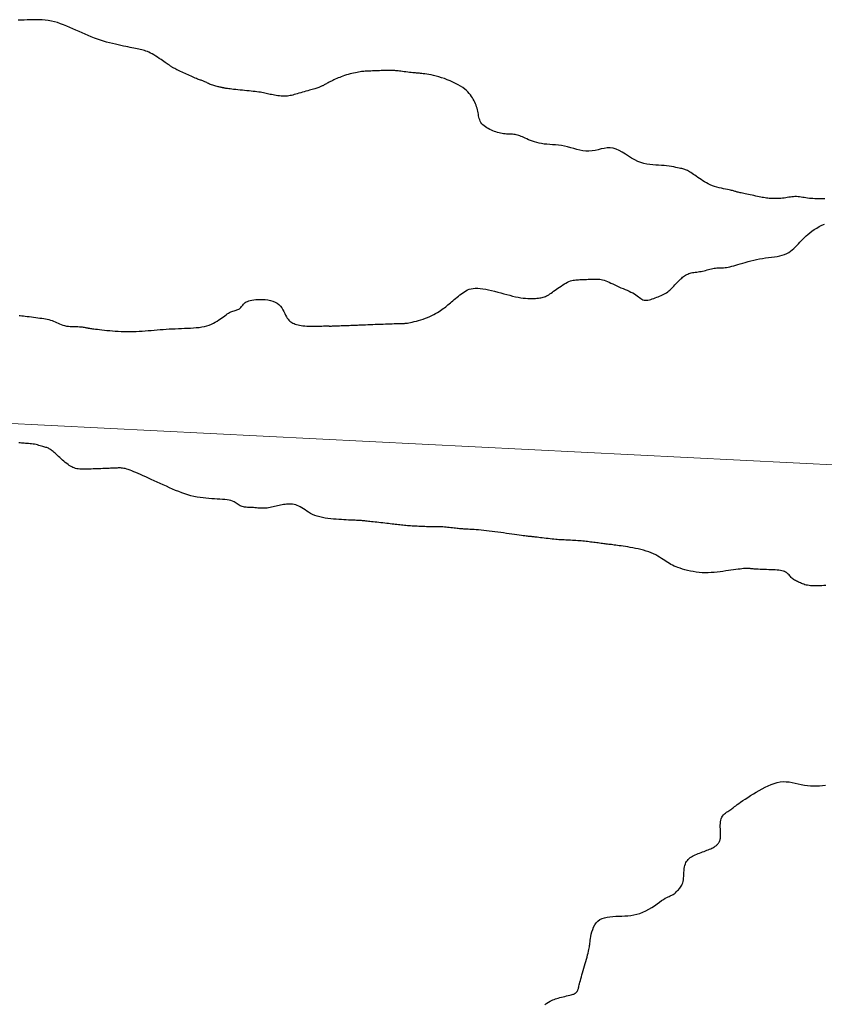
# Model space of a CAD drawing. Header units: millimetres. Extents: x 32690613 to 32693367, y 5343692 to 5344708.
# Tile 184 of 256: x 32692520 to 32692553, y 5344052 to 5344093. Entities that reach past the tile are written whole.
import ezdxf

# ---------------------------------------------------------------- set-up
doc = ezdxf.new("R2010")
doc.units = ezdxf.units.MM
doc.header["$LTSCALE"] = 20
doc.layers.get('0').update_dxf_attribs({"lineweight": 18})
doc.layers.get('Defpoints').update_dxf_attribs({"color": 11, "lineweight": 18})
doc.layers.add('02-DGM_HL_493.00', color=102, linetype='Continuous')

# ---------------------------------------------------------------- blocks, each defined once
blk = doc.blocks.new('A$C78070446')
blk.add_line((4469470.041, 5342631.206), (4470219.624, 5342563.955))

msp = doc.modelspace()

# ---------------------------------------------------------------- linework, layer by layer
at = {"layer": '02-DGM_HL_493.00', "elevation": 493, "flags": 128}
for points in [[(32692553.514, 5344085.337), (32692553.453, 5344085.341), (32692553.388, 5344085.343), (32692553.319, 5344085.344), (32692553.247, 5344085.345), (32692553.172, 5344085.345), (32692553.096, 5344085.347), (32692553.019, 5344085.349), (32692552.943, 5344085.353), (32692552.869, 5344085.36), (32692552.797, 5344085.368), (32692552.727, 5344085.379), (32692552.659, 5344085.391), (32692552.593, 5344085.402), (32692552.528, 5344085.413), (32692552.464, 5344085.423), (32692552.401, 5344085.43), (32692552.338, 5344085.433), (32692552.275, 5344085.433), (32692552.213, 5344085.429), (32692552.15, 5344085.423), (32692552.086, 5344085.414), (32692552.022, 5344085.405), (32692551.957, 5344085.394), (32692551.891, 5344085.384), (32692551.823, 5344085.374), (32692551.754, 5344085.366), (32692551.684, 5344085.359), (32692551.613, 5344085.354), (32692551.542, 5344085.351), (32692551.473, 5344085.349), (32692551.404, 5344085.349), (32692551.338, 5344085.35), (32692551.273, 5344085.353), (32692551.212, 5344085.357), (32692551.153, 5344085.364), (32692551.095, 5344085.371), (32692551.037, 5344085.38), (32692550.979, 5344085.391), (32692550.92, 5344085.402), (32692550.858, 5344085.415), (32692550.792, 5344085.429), (32692550.723, 5344085.443), (32692550.651, 5344085.458), (32692550.577, 5344085.474), (32692550.502, 5344085.489), (32692550.428, 5344085.505), (32692550.356, 5344085.52), (32692550.286, 5344085.534), (32692550.221, 5344085.548), (32692550.16, 5344085.561), (32692550.105, 5344085.572), (32692550.054, 5344085.583), (32692550.007, 5344085.593), (32692549.964, 5344085.603), (32692549.925, 5344085.613), (32692549.889, 5344085.622), (32692549.856, 5344085.631), (32692549.825, 5344085.64), (32692549.796, 5344085.65), (32692549.765, 5344085.659), (32692549.733, 5344085.67), (32692549.696, 5344085.68), (32692549.654, 5344085.692), (32692549.605, 5344085.703), (32692549.547, 5344085.716), (32692549.479, 5344085.73), (32692549.402, 5344085.745), (32692549.319, 5344085.762), (32692549.23, 5344085.781), (32692549.138, 5344085.802), (32692549.045, 5344085.826), (32692548.952, 5344085.854), (32692548.861, 5344085.886), (32692548.774, 5344085.922), (32692548.69, 5344085.961), (32692548.61, 5344086.003), (32692548.534, 5344086.047), (32692548.46, 5344086.093), (32692548.389, 5344086.139), (32692548.321, 5344086.185), (32692548.256, 5344086.23), (32692548.193, 5344086.273), (32692548.132, 5344086.315), (32692548.074, 5344086.354), (32692548.019, 5344086.391), (32692547.967, 5344086.425), (32692547.918, 5344086.456), (32692547.873, 5344086.484), (32692547.831, 5344086.507), (32692547.792, 5344086.527), (32692547.755, 5344086.544), (32692547.719, 5344086.557), (32692547.682, 5344086.569), (32692547.642, 5344086.58), (32692547.597, 5344086.591), (32692547.547, 5344086.602), (32692547.488, 5344086.614), (32692547.42, 5344086.628), (32692547.344, 5344086.644), (32692547.26, 5344086.66), (32692547.169, 5344086.676), (32692547.071, 5344086.691), (32692546.968, 5344086.705), (32692546.861, 5344086.718), (32692546.75, 5344086.727), (32692546.635, 5344086.734), (32692546.518, 5344086.74), (32692546.399, 5344086.748), (32692546.277, 5344086.759), (32692546.154, 5344086.776), (32692546.029, 5344086.802), (32692545.903, 5344086.839), (32692545.776, 5344086.889), (32692545.648, 5344086.954), (32692545.52, 5344087.029), (32692545.392, 5344087.11), (32692545.264, 5344087.193), (32692545.136, 5344087.271), (32692545.008, 5344087.34), (32692544.88, 5344087.396), (32692544.754, 5344087.433), (32692544.628, 5344087.449), (32692544.503, 5344087.446), (32692544.379, 5344087.429), (32692544.255, 5344087.403), (32692544.131, 5344087.374), (32692544.007, 5344087.345), (32692543.883, 5344087.323), (32692543.758, 5344087.311), (32692543.633, 5344087.313), (32692543.507, 5344087.328), (32692543.381, 5344087.353), (32692543.255, 5344087.385), (32692543.128, 5344087.421), (32692543.002, 5344087.457), (32692542.875, 5344087.492), (32692542.749, 5344087.522), (32692542.623, 5344087.544), (32692542.498, 5344087.561), (32692542.375, 5344087.573), (32692542.253, 5344087.582), (32692542.134, 5344087.59), (32692542.019, 5344087.599), (32692541.907, 5344087.609), (32692541.8, 5344087.624), (32692541.697, 5344087.643), (32692541.6, 5344087.667), (32692541.508, 5344087.694), (32692541.421, 5344087.723), (32692541.339, 5344087.755), (32692541.262, 5344087.786), (32692541.19, 5344087.818), (32692541.124, 5344087.847), (32692541.063, 5344087.875), (32692541.006, 5344087.9), (32692540.952, 5344087.923), (32692540.901, 5344087.943), (32692540.852, 5344087.96), (32692540.802, 5344087.976), (32692540.752, 5344087.988), (32692540.701, 5344087.998), (32692540.647, 5344088.005), (32692540.592, 5344088.01), (32692540.534, 5344088.014), (32692540.474, 5344088.017), (32692540.414, 5344088.02), (32692540.352, 5344088.023), (32692540.29, 5344088.028), (32692540.227, 5344088.035), (32692540.164, 5344088.044), (32692540.101, 5344088.056), (32692540.038, 5344088.07), (32692539.975, 5344088.087), (32692539.911, 5344088.107), (32692539.848, 5344088.129), (32692539.784, 5344088.154), (32692539.721, 5344088.182), (32692539.657, 5344088.212), (32692539.595, 5344088.245), (32692539.534, 5344088.28), (32692539.476, 5344088.318), (32692539.422, 5344088.359), (32692539.372, 5344088.403), (32692539.328, 5344088.449), (32692539.292, 5344088.499), (32692539.262, 5344088.551), (32692539.239, 5344088.605), (32692539.221, 5344088.662), (32692539.206, 5344088.721), (32692539.195, 5344088.781), (32692539.184, 5344088.842), (32692539.174, 5344088.904), (32692539.162, 5344088.966), (32692539.148, 5344089.028), (32692539.131, 5344089.09), (32692539.112, 5344089.152), (32692539.09, 5344089.213), (32692539.065, 5344089.275), (32692539.038, 5344089.336), (32692539.008, 5344089.398), (32692538.976, 5344089.459), (32692538.941, 5344089.52), (32692538.902, 5344089.581), (32692538.859, 5344089.642), (32692538.81, 5344089.703), (32692538.755, 5344089.763), (32692538.692, 5344089.823), (32692538.621, 5344089.883), (32692538.54, 5344089.943), (32692538.449, 5344090.001), (32692538.35, 5344090.059), (32692538.244, 5344090.116), (32692538.132, 5344090.17), (32692538.016, 5344090.221), (32692537.898, 5344090.269), (32692537.78, 5344090.313), (32692537.662, 5344090.353), (32692537.548, 5344090.388), (32692537.437, 5344090.418), (32692537.331, 5344090.443), (32692537.231, 5344090.465), (32692537.137, 5344090.483), (32692537.051, 5344090.497), (32692536.973, 5344090.509), (32692536.905, 5344090.518), (32692536.847, 5344090.525), (32692536.797, 5344090.53), (32692536.753, 5344090.534), (32692536.712, 5344090.537), (32692536.673, 5344090.54), (32692536.631, 5344090.543), (32692536.586, 5344090.547), (32692536.535, 5344090.551), (32692536.475, 5344090.557), (32692536.409, 5344090.564), (32692536.339, 5344090.573), (32692536.265, 5344090.581), (32692536.19, 5344090.59), (32692536.117, 5344090.6), (32692536.046, 5344090.609), (32692535.98, 5344090.617), (32692535.92, 5344090.624), (32692535.867, 5344090.631), (32692535.818, 5344090.637), (32692535.773, 5344090.642), (32692535.731, 5344090.646), (32692535.691, 5344090.65), (32692535.652, 5344090.652), (32692535.613, 5344090.654), (32692535.574, 5344090.655), (32692535.534, 5344090.656), (32692535.491, 5344090.655), (32692535.446, 5344090.655), (32692535.399, 5344090.653), (32692535.348, 5344090.652), (32692535.292, 5344090.65), (32692535.232, 5344090.647), (32692535.167, 5344090.645), (32692535.099, 5344090.642), (32692535.027, 5344090.639), (32692534.955, 5344090.636), (32692534.882, 5344090.634), (32692534.811, 5344090.631), (32692534.742, 5344090.628), (32692534.677, 5344090.626), (32692534.617, 5344090.623), (32692534.561, 5344090.621), (32692534.507, 5344090.618), (32692534.455, 5344090.614), (32692534.403, 5344090.609), (32692534.35, 5344090.603), (32692534.294, 5344090.596), (32692534.234, 5344090.586), (32692534.169, 5344090.574), (32692534.101, 5344090.56), (32692534.029, 5344090.544), (32692533.955, 5344090.526), (32692533.879, 5344090.507), (32692533.804, 5344090.486), (32692533.729, 5344090.464), (32692533.656, 5344090.441), (32692533.585, 5344090.417), (32692533.517, 5344090.392), (32692533.452, 5344090.367), (32692533.389, 5344090.341), (32692533.328, 5344090.315), (32692533.271, 5344090.289), (32692533.216, 5344090.264), (32692533.163, 5344090.238), (32692533.113, 5344090.214), (32692533.066, 5344090.19), (32692533.022, 5344090.167), (32692532.979, 5344090.145), (32692532.94, 5344090.124), (32692532.903, 5344090.103), (32692532.868, 5344090.085), (32692532.836, 5344090.067), (32692532.807, 5344090.051), (32692532.779, 5344090.036), (32692532.753, 5344090.022), (32692532.728, 5344090.009), (32692532.702, 5344089.997), (32692532.675, 5344089.985), (32692532.648, 5344089.973), (32692532.618, 5344089.961), (32692532.586, 5344089.95), (32692532.551, 5344089.938), (32692532.513, 5344089.925), (32692532.471, 5344089.912), (32692532.425, 5344089.898), (32692532.375, 5344089.883), (32692532.32, 5344089.867), (32692532.261, 5344089.85), (32692532.197, 5344089.831), (32692532.129, 5344089.811), (32692532.058, 5344089.791), (32692531.985, 5344089.769), (32692531.912, 5344089.748), (32692531.839, 5344089.727), (32692531.768, 5344089.706), (32692531.7, 5344089.686), (32692531.636, 5344089.668), (32692531.576, 5344089.651), (32692531.517, 5344089.635), (32692531.46, 5344089.621), (32692531.403, 5344089.61), (32692531.346, 5344089.601), (32692531.287, 5344089.594), (32692531.226, 5344089.59), (32692531.162, 5344089.589), (32692531.096, 5344089.591), (32692531.028, 5344089.595), (32692530.959, 5344089.601), (32692530.891, 5344089.609), (32692530.823, 5344089.618), (32692530.758, 5344089.629), (32692530.695, 5344089.64), (32692530.635, 5344089.652), (32692530.577, 5344089.664), (32692530.522, 5344089.677), (32692530.467, 5344089.689), (32692530.412, 5344089.702), (32692530.356, 5344089.714), (32692530.297, 5344089.726), (32692530.236, 5344089.737), (32692530.171, 5344089.748), (32692530.103, 5344089.758), (32692530.03, 5344089.767), (32692529.954, 5344089.777), (32692529.874, 5344089.786), (32692529.791, 5344089.795), (32692529.705, 5344089.804), (32692529.615, 5344089.813), (32692529.522, 5344089.823), (32692529.427, 5344089.833), (32692529.333, 5344089.842), (32692529.241, 5344089.852), (32692529.152, 5344089.862), (32692529.068, 5344089.871), (32692528.992, 5344089.879), (32692528.924, 5344089.887), (32692528.866, 5344089.895), (32692528.817, 5344089.901), (32692528.777, 5344089.907), (32692528.744, 5344089.912), (32692528.716, 5344089.917), (32692528.693, 5344089.921), (32692528.673, 5344089.925), (32692528.655, 5344089.929), (32692528.639, 5344089.932), (32692528.623, 5344089.936), (32692528.606, 5344089.939), (32692528.589, 5344089.943), (32692528.569, 5344089.947), (32692528.547, 5344089.951), (32692528.522, 5344089.957), (32692528.493, 5344089.963), (32692528.459, 5344089.97), (32692528.421, 5344089.978), (32692528.38, 5344089.987), (32692528.337, 5344089.998), (32692528.292, 5344090.01), (32692528.246, 5344090.023), (32692528.201, 5344090.038), (32692528.156, 5344090.054), (32692528.112, 5344090.072), (32692528.07, 5344090.09), (32692528.029, 5344090.11), (32692527.99, 5344090.13), (32692527.953, 5344090.149), (32692527.917, 5344090.168), (32692527.882, 5344090.185), (32692527.85, 5344090.2), (32692527.819, 5344090.214), (32692527.788, 5344090.225), (32692527.758, 5344090.236), (32692527.727, 5344090.247), (32692527.694, 5344090.257), (32692527.659, 5344090.269), (32692527.621, 5344090.283), (32692527.579, 5344090.298), (32692527.532, 5344090.317), (32692527.481, 5344090.338), (32692527.427, 5344090.361), (32692527.369, 5344090.386), (32692527.309, 5344090.412), (32692527.247, 5344090.44), (32692527.184, 5344090.468), (32692527.121, 5344090.497), (32692527.057, 5344090.526), (32692526.994, 5344090.554), (32692526.933, 5344090.582), (32692526.874, 5344090.61), (32692526.817, 5344090.636), (32692526.764, 5344090.661), (32692526.716, 5344090.684), (32692526.672, 5344090.706), (32692526.634, 5344090.726), (32692526.6, 5344090.744), (32692526.571, 5344090.761), (32692526.545, 5344090.776), (32692526.521, 5344090.791), (32692526.499, 5344090.806), (32692526.478, 5344090.82), (32692526.456, 5344090.835), (32692526.434, 5344090.85), (32692526.411, 5344090.866), (32692526.385, 5344090.884), (32692526.355, 5344090.904), (32692526.322, 5344090.928), (32692526.283, 5344090.954), (32692526.238, 5344090.985), (32692526.187, 5344091.021), (32692526.128, 5344091.061), (32692526.064, 5344091.105), (32692525.994, 5344091.152), (32692525.921, 5344091.2), (32692525.847, 5344091.247), (32692525.773, 5344091.293), (32692525.7, 5344091.335), (32692525.63, 5344091.373), (32692525.564, 5344091.405), (32692525.501, 5344091.432), (32692525.441, 5344091.454), (32692525.383, 5344091.473), (32692525.325, 5344091.489), (32692525.267, 5344091.503), (32692525.207, 5344091.516), (32692525.146, 5344091.529), (32692525.081, 5344091.543), (32692525.013, 5344091.557), (32692524.941, 5344091.572), (32692524.864, 5344091.588), (32692524.783, 5344091.605), (32692524.696, 5344091.623), (32692524.605, 5344091.642), (32692524.507, 5344091.663), (32692524.403, 5344091.684), (32692524.293, 5344091.708), (32692524.179, 5344091.733), (32692524.061, 5344091.761), (32692523.939, 5344091.791), (32692523.815, 5344091.824), (32692523.69, 5344091.861), (32692523.563, 5344091.901), (32692523.437, 5344091.945), (32692523.31, 5344091.992), (32692523.183, 5344092.042), (32692523.055, 5344092.095), (32692522.928, 5344092.149), (32692522.801, 5344092.205), (32692522.674, 5344092.262), (32692522.546, 5344092.32), (32692522.419, 5344092.377), (32692522.292, 5344092.434), (32692522.164, 5344092.488), (32692522.037, 5344092.54), (32692521.91, 5344092.587), (32692521.784, 5344092.63), (32692521.657, 5344092.667), (32692521.531, 5344092.697), (32692521.405, 5344092.72), (32692521.279, 5344092.736), (32692521.154, 5344092.746), (32692521.028, 5344092.751), (32692520.903, 5344092.752), (32692520.778, 5344092.75), (32692520.653, 5344092.746), (32692520.528, 5344092.741), (32692520.403, 5344092.737), (32692520.278, 5344092.732), (32692520.153, 5344092.727)], [(32692520.197, 5344080.52), (32692520.247, 5344080.514), (32692520.306, 5344080.507), (32692520.373, 5344080.498), (32692520.448, 5344080.489), (32692520.529, 5344080.478), (32692520.615, 5344080.468), (32692520.704, 5344080.456), (32692520.794, 5344080.445), (32692520.884, 5344080.433), (32692520.971, 5344080.422), (32692521.056, 5344080.412), (32692521.137, 5344080.401), (32692521.215, 5344080.389), (32692521.29, 5344080.377), (32692521.361, 5344080.363), (32692521.431, 5344080.347), (32692521.498, 5344080.328), (32692521.562, 5344080.306), (32692521.625, 5344080.281), (32692521.686, 5344080.253), (32692521.747, 5344080.224), (32692521.808, 5344080.195), (32692521.871, 5344080.166), (32692521.936, 5344080.139), (32692522.005, 5344080.115), (32692522.077, 5344080.096), (32692522.153, 5344080.081), (32692522.233, 5344080.071), (32692522.314, 5344080.064), (32692522.396, 5344080.06), (32692522.476, 5344080.057), (32692522.553, 5344080.056), (32692522.626, 5344080.054), (32692522.692, 5344080.052), (32692522.751, 5344080.049), (32692522.803, 5344080.044), (32692522.848, 5344080.038), (32692522.889, 5344080.032), (32692522.924, 5344080.025), (32692522.955, 5344080.018), (32692522.984, 5344080.011), (32692523.009, 5344080.005), (32692523.034, 5344080), (32692523.058, 5344079.995), (32692523.083, 5344079.991), (32692523.112, 5344079.986), (32692523.146, 5344079.981), (32692523.186, 5344079.976), (32692523.234, 5344079.97), (32692523.291, 5344079.963), (32692523.359, 5344079.954), (32692523.438, 5344079.944), (32692523.525, 5344079.934), (32692523.62, 5344079.923), (32692523.722, 5344079.912), (32692523.83, 5344079.901), (32692523.942, 5344079.89), (32692524.057, 5344079.88), (32692524.174, 5344079.872), (32692524.294, 5344079.864), (32692524.415, 5344079.859), (32692524.537, 5344079.854), (32692524.661, 5344079.852), (32692524.785, 5344079.851), (32692524.91, 5344079.853), (32692525.035, 5344079.856), (32692525.16, 5344079.862), (32692525.284, 5344079.87), (32692525.409, 5344079.88), (32692525.534, 5344079.89), (32692525.658, 5344079.901), (32692525.783, 5344079.913), (32692525.908, 5344079.924), (32692526.032, 5344079.934), (32692526.157, 5344079.943), (32692526.282, 5344079.951), (32692526.407, 5344079.958), (32692526.532, 5344079.964), (32692526.656, 5344079.97), (32692526.781, 5344079.976), (32692526.906, 5344079.981), (32692527.031, 5344079.986), (32692527.156, 5344079.991), (32692527.28, 5344079.996), (32692527.402, 5344080.004), (32692527.522, 5344080.013), (32692527.639, 5344080.026), (32692527.751, 5344080.042), (32692527.859, 5344080.063), (32692527.961, 5344080.089), (32692528.057, 5344080.12), (32692528.147, 5344080.157), (32692528.231, 5344080.198), (32692528.31, 5344080.241), (32692528.384, 5344080.287), (32692528.454, 5344080.333), (32692528.519, 5344080.379), (32692528.582, 5344080.424), (32692528.641, 5344080.467), (32692528.698, 5344080.508), (32692528.752, 5344080.545), (32692528.804, 5344080.58), (32692528.854, 5344080.612), (32692528.902, 5344080.64), (32692528.949, 5344080.664), (32692528.994, 5344080.685), (32692529.039, 5344080.702), (32692529.082, 5344080.715), (32692529.125, 5344080.727), (32692529.165, 5344080.738), (32692529.204, 5344080.749), (32692529.241, 5344080.762), (32692529.275, 5344080.778), (32692529.307, 5344080.797), (32692529.336, 5344080.822), (32692529.363, 5344080.85), (32692529.39, 5344080.882), (32692529.417, 5344080.915), (32692529.445, 5344080.949), (32692529.475, 5344080.984), (32692529.509, 5344081.017), (32692529.547, 5344081.048), (32692529.59, 5344081.075), (32692529.639, 5344081.1), (32692529.694, 5344081.121), (32692529.756, 5344081.139), (32692529.823, 5344081.154), (32692529.898, 5344081.166), (32692529.98, 5344081.174), (32692530.07, 5344081.179), (32692530.167, 5344081.181), (32692530.27, 5344081.179), (32692530.376, 5344081.172), (32692530.482, 5344081.158), (32692530.587, 5344081.138), (32692530.687, 5344081.109), (32692530.78, 5344081.072), (32692530.864, 5344081.025), (32692530.937, 5344080.967), (32692530.999, 5344080.901), (32692531.053, 5344080.829), (32692531.1, 5344080.754), (32692531.142, 5344080.677), (32692531.179, 5344080.602), (32692531.213, 5344080.531), (32692531.247, 5344080.465), (32692531.281, 5344080.408), (32692531.316, 5344080.359), (32692531.352, 5344080.317), (32692531.39, 5344080.281), (32692531.43, 5344080.25), (32692531.472, 5344080.223), (32692531.516, 5344080.2), (32692531.564, 5344080.179), (32692531.615, 5344080.16), (32692531.67, 5344080.143), (32692531.729, 5344080.127), (32692531.792, 5344080.114), (32692531.86, 5344080.102), (32692531.933, 5344080.092), (32692532.011, 5344080.085), (32692532.094, 5344080.079), (32692532.183, 5344080.076), (32692532.275, 5344080.074), (32692532.369, 5344080.074), (32692532.462, 5344080.075), (32692532.551, 5344080.077), (32692532.636, 5344080.079), (32692532.714, 5344080.081), (32692532.782, 5344080.082), (32692532.839, 5344080.083), (32692532.885, 5344080.084), (32692532.923, 5344080.083), (32692532.954, 5344080.083), (32692532.979, 5344080.082), (32692533, 5344080.082), (32692533.018, 5344080.081), (32692533.035, 5344080.08), (32692533.052, 5344080.08), (32692533.071, 5344080.08), (32692533.093, 5344080.08), (32692533.119, 5344080.081), (32692533.151, 5344080.082), (32692533.189, 5344080.083), (32692533.237, 5344080.085), (32692533.294, 5344080.087), (32692533.361, 5344080.09), (32692533.437, 5344080.093), (32692533.519, 5344080.096), (32692533.603, 5344080.099), (32692533.687, 5344080.103), (32692533.769, 5344080.106), (32692533.845, 5344080.109), (32692533.912, 5344080.111), (32692533.97, 5344080.114), (32692534.019, 5344080.116), (32692534.062, 5344080.117), (32692534.103, 5344080.119), (32692534.143, 5344080.121), (32692534.187, 5344080.122), (32692534.236, 5344080.124), (32692534.293, 5344080.126), (32692534.361, 5344080.129), (32692534.438, 5344080.132), (32692534.524, 5344080.135), (32692534.617, 5344080.139), (32692534.716, 5344080.143), (32692534.818, 5344080.147), (32692534.924, 5344080.151), (32692535.031, 5344080.155), (32692535.137, 5344080.159), (32692535.243, 5344080.163), (32692535.346, 5344080.167), (32692535.444, 5344080.171), (32692535.537, 5344080.175), (32692535.623, 5344080.178), (32692535.7, 5344080.181), (32692535.768, 5344080.184), (32692535.825, 5344080.186), (32692535.873, 5344080.188), (32692535.912, 5344080.189), (32692535.944, 5344080.19), (32692535.971, 5344080.191), (32692535.994, 5344080.191), (32692536.015, 5344080.191), (32692536.034, 5344080.19), (32692536.054, 5344080.19), (32692536.075, 5344080.189), (32692536.099, 5344080.189), (32692536.128, 5344080.19), (32692536.162, 5344080.192), (32692536.202, 5344080.196), (32692536.25, 5344080.203), (32692536.307, 5344080.213), (32692536.374, 5344080.226), (32692536.45, 5344080.242), (32692536.532, 5344080.262), (32692536.621, 5344080.284), (32692536.712, 5344080.31), (32692536.807, 5344080.338), (32692536.901, 5344080.369), (32692536.995, 5344080.403), (32692537.086, 5344080.439), (32692537.174, 5344080.477), (32692537.259, 5344080.516), (32692537.34, 5344080.557), (32692537.417, 5344080.599), (32692537.49, 5344080.64), (32692537.558, 5344080.681), (32692537.622, 5344080.722), (32692537.68, 5344080.761), (32692537.735, 5344080.8), (32692537.786, 5344080.838), (32692537.835, 5344080.876), (32692537.882, 5344080.915), (32692537.929, 5344080.954), (32692537.977, 5344080.995), (32692538.026, 5344081.038), (32692538.078, 5344081.083), (32692538.132, 5344081.129), (32692538.187, 5344081.176), (32692538.245, 5344081.225), (32692538.303, 5344081.273), (32692538.363, 5344081.321), (32692538.423, 5344081.369), (32692538.484, 5344081.415), (32692538.545, 5344081.459), (32692538.607, 5344081.501), (32692538.671, 5344081.539), (32692538.739, 5344081.572), (32692538.81, 5344081.601), (32692538.886, 5344081.624), (32692538.969, 5344081.639), (32692539.059, 5344081.647), (32692539.156, 5344081.646), (32692539.261, 5344081.638), (32692539.372, 5344081.624), (32692539.488, 5344081.603), (32692539.608, 5344081.578), (32692539.731, 5344081.549), (32692539.856, 5344081.518), (32692539.983, 5344081.484), (32692540.109, 5344081.45), (32692540.235, 5344081.416), (32692540.359, 5344081.383), (32692540.481, 5344081.351), (32692540.601, 5344081.321), (32692540.717, 5344081.294), (32692540.829, 5344081.271), (32692540.937, 5344081.252), (32692541.039, 5344081.237), (32692541.136, 5344081.227), (32692541.227, 5344081.221), (32692541.313, 5344081.219), (32692541.394, 5344081.219), (32692541.47, 5344081.221), (32692541.54, 5344081.225), (32692541.605, 5344081.23), (32692541.665, 5344081.236), (32692541.72, 5344081.243), (32692541.772, 5344081.251), (32692541.82, 5344081.26), (32692541.867, 5344081.272), (32692541.912, 5344081.287), (32692541.957, 5344081.304), (32692542.001, 5344081.325), (32692542.047, 5344081.349), (32692542.094, 5344081.377), (32692542.142, 5344081.409), (32692542.191, 5344081.443), (32692542.243, 5344081.479), (32692542.297, 5344081.518), (32692542.354, 5344081.559), (32692542.413, 5344081.602), (32692542.475, 5344081.647), (32692542.54, 5344081.691), (32692542.606, 5344081.736), (32692542.673, 5344081.779), (32692542.739, 5344081.82), (32692542.805, 5344081.858), (32692542.869, 5344081.892), (32692542.93, 5344081.92), (32692542.989, 5344081.943), (32692543.045, 5344081.961), (32692543.099, 5344081.974), (32692543.153, 5344081.984), (32692543.208, 5344081.99), (32692543.263, 5344081.995), (32692543.321, 5344081.998), (32692543.382, 5344082), (32692543.446, 5344082.003), (32692543.513, 5344082.006), (32692543.582, 5344082.008), (32692543.652, 5344082.011), (32692543.722, 5344082.014), (32692543.791, 5344082.016), (32692543.859, 5344082.019), (32692543.923, 5344082.022), (32692543.984, 5344082.024), (32692544.041, 5344082.025), (32692544.097, 5344082.025), (32692544.152, 5344082.023), (32692544.207, 5344082.017), (32692544.264, 5344082.009), (32692544.322, 5344081.995), (32692544.383, 5344081.977), (32692544.449, 5344081.953), (32692544.518, 5344081.925), (32692544.59, 5344081.892), (32692544.666, 5344081.857), (32692544.745, 5344081.82), (32692544.825, 5344081.781), (32692544.908, 5344081.742), (32692544.993, 5344081.703), (32692545.078, 5344081.666), (32692545.165, 5344081.629), (32692545.25, 5344081.594), (32692545.334, 5344081.558), (32692545.415, 5344081.523), (32692545.492, 5344081.487), (32692545.565, 5344081.45), (32692545.633, 5344081.411), (32692545.694, 5344081.371), (32692545.749, 5344081.331), (32692545.8, 5344081.292), (32692545.849, 5344081.254), (32692545.895, 5344081.221), (32692545.941, 5344081.192), (32692545.988, 5344081.169), (32692546.036, 5344081.153), (32692546.087, 5344081.146), (32692546.141, 5344081.146), (32692546.196, 5344081.153), (32692546.254, 5344081.165), (32692546.314, 5344081.182), (32692546.374, 5344081.201), (32692546.435, 5344081.223), (32692546.497, 5344081.247), (32692546.558, 5344081.27), (32692546.62, 5344081.293), (32692546.68, 5344081.318), (32692546.74, 5344081.343), (32692546.798, 5344081.369), (32692546.854, 5344081.397), (32692546.909, 5344081.427), (32692546.961, 5344081.459), (32692547.011, 5344081.494), (32692547.058, 5344081.53), (32692547.103, 5344081.569), (32692547.146, 5344081.609), (32692547.188, 5344081.65), (32692547.23, 5344081.693), (32692547.27, 5344081.735), (32692547.31, 5344081.779), (32692547.35, 5344081.822), (32692547.39, 5344081.865), (32692547.43, 5344081.907), (32692547.47, 5344081.948), (32692547.51, 5344081.988), (32692547.55, 5344082.027), (32692547.591, 5344082.063), (32692547.631, 5344082.097), (32692547.672, 5344082.129), (32692547.713, 5344082.158), (32692547.754, 5344082.184), (32692547.797, 5344082.208), (32692547.841, 5344082.229), (32692547.887, 5344082.248), (32692547.935, 5344082.264), (32692547.985, 5344082.278), (32692548.038, 5344082.289), (32692548.094, 5344082.298), (32692548.151, 5344082.307), (32692548.21, 5344082.314), (32692548.27, 5344082.322), (32692548.331, 5344082.33), (32692548.393, 5344082.34), (32692548.455, 5344082.352), (32692548.517, 5344082.366), (32692548.579, 5344082.381), (32692548.64, 5344082.398), (32692548.701, 5344082.415), (32692548.761, 5344082.432), (32692548.82, 5344082.447), (32692548.878, 5344082.46), (32692548.934, 5344082.47), (32692548.99, 5344082.477), (32692549.044, 5344082.481), (32692549.098, 5344082.483), (32692549.153, 5344082.484), (32692549.208, 5344082.485), (32692549.264, 5344082.487), (32692549.323, 5344082.49), (32692549.384, 5344082.496), (32692549.447, 5344082.506), (32692549.515, 5344082.518), (32692549.586, 5344082.534), (32692549.661, 5344082.553), (32692549.74, 5344082.574), (32692549.825, 5344082.598), (32692549.915, 5344082.624), (32692550.011, 5344082.651), (32692550.113, 5344082.681), (32692550.221, 5344082.712), (32692550.333, 5344082.743), (32692550.449, 5344082.774), (32692550.568, 5344082.804), (32692550.689, 5344082.832), (32692550.812, 5344082.857), (32692550.936, 5344082.879), (32692551.061, 5344082.898), (32692551.184, 5344082.915), (32692551.305, 5344082.93), (32692551.424, 5344082.945), (32692551.538, 5344082.963), (32692551.648, 5344082.983), (32692551.751, 5344083.009), (32692551.848, 5344083.04), (32692551.936, 5344083.079), (32692552.018, 5344083.124), (32692552.093, 5344083.174), (32692552.163, 5344083.23), (32692552.23, 5344083.289), (32692552.293, 5344083.351), (32692552.354, 5344083.415), (32692552.414, 5344083.479), (32692552.474, 5344083.544), (32692552.535, 5344083.609), (32692552.599, 5344083.674), (32692552.665, 5344083.739), (32692552.735, 5344083.805), (32692552.809, 5344083.87), (32692552.89, 5344083.936), (32692552.978, 5344084.002), (32692553.072, 5344084.068), (32692553.173, 5344084.132), (32692553.278, 5344084.192), (32692553.385, 5344084.247), (32692553.492, 5344084.294)], [(32692553.55, 5344069.346), (32692553.467, 5344069.343), (32692553.384, 5344069.34), (32692553.301, 5344069.337), (32692553.22, 5344069.335), (32692553.141, 5344069.334), (32692553.064, 5344069.334), (32692552.99, 5344069.336), (32692552.92, 5344069.34), (32692552.855, 5344069.347), (32692552.795, 5344069.356), (32692552.739, 5344069.368), (32692552.687, 5344069.382), (32692552.638, 5344069.397), (32692552.591, 5344069.414), (32692552.547, 5344069.432), (32692552.504, 5344069.451), (32692552.461, 5344069.47), (32692552.419, 5344069.49), (32692552.377, 5344069.509), (32692552.335, 5344069.529), (32692552.295, 5344069.551), (32692552.255, 5344069.573), (32692552.218, 5344069.598), (32692552.182, 5344069.624), (32692552.148, 5344069.653), (32692552.117, 5344069.684), (32692552.087, 5344069.717), (32692552.058, 5344069.751), (32692552.028, 5344069.785), (32692551.998, 5344069.818), (32692551.965, 5344069.85), (32692551.928, 5344069.879), (32692551.888, 5344069.904), (32692551.843, 5344069.925), (32692551.793, 5344069.943), (32692551.737, 5344069.957), (32692551.676, 5344069.968), (32692551.61, 5344069.977), (32692551.538, 5344069.983), (32692551.461, 5344069.989), (32692551.377, 5344069.994), (32692551.289, 5344069.998), (32692551.196, 5344070.002), (32692551.102, 5344070.006), (32692551.009, 5344070.009), (32692550.919, 5344070.012), (32692550.834, 5344070.016), (32692550.756, 5344070.019), (32692550.688, 5344070.022), (32692550.631, 5344070.025), (32692550.584, 5344070.028), (32692550.546, 5344070.031), (32692550.515, 5344070.034), (32692550.489, 5344070.037), (32692550.467, 5344070.039), (32692550.447, 5344070.042), (32692550.428, 5344070.045), (32692550.408, 5344070.048), (32692550.386, 5344070.05), (32692550.361, 5344070.052), (32692550.331, 5344070.053), (32692550.297, 5344070.053), (32692550.255, 5344070.052), (32692550.207, 5344070.049), (32692550.149, 5344070.044), (32692550.082, 5344070.037), (32692550.006, 5344070.029), (32692549.922, 5344070.018), (32692549.83, 5344070.006), (32692549.732, 5344069.993), (32692549.629, 5344069.979), (32692549.521, 5344069.964), (32692549.41, 5344069.949), (32692549.295, 5344069.933), (32692549.178, 5344069.917), (32692549.059, 5344069.903), (32692548.938, 5344069.891), (32692548.816, 5344069.881), (32692548.692, 5344069.876), (32692548.567, 5344069.874), (32692548.442, 5344069.878), (32692548.317, 5344069.888), (32692548.192, 5344069.903), (32692548.07, 5344069.922), (32692547.95, 5344069.945), (32692547.835, 5344069.971), (32692547.725, 5344069.999), (32692547.621, 5344070.029), (32692547.525, 5344070.06), (32692547.437, 5344070.09), (32692547.356, 5344070.121), (32692547.281, 5344070.152), (32692547.211, 5344070.185), (32692547.145, 5344070.219), (32692547.08, 5344070.255), (32692547.017, 5344070.293), (32692546.953, 5344070.334), (32692546.888, 5344070.377), (32692546.821, 5344070.423), (32692546.751, 5344070.47), (32692546.677, 5344070.518), (32692546.599, 5344070.565), (32692546.516, 5344070.612), (32692546.428, 5344070.656), (32692546.333, 5344070.698), (32692546.231, 5344070.737), (32692546.124, 5344070.772), (32692546.014, 5344070.804), (32692545.901, 5344070.833), (32692545.787, 5344070.86), (32692545.675, 5344070.883), (32692545.565, 5344070.905), (32692545.459, 5344070.924), (32692545.358, 5344070.942), (32692545.263, 5344070.957), (32692545.173, 5344070.971), (32692545.088, 5344070.983), (32692545.009, 5344070.994), (32692544.934, 5344071.004), (32692544.865, 5344071.013), (32692544.799, 5344071.022), (32692544.739, 5344071.029), (32692544.682, 5344071.037), (32692544.627, 5344071.043), (32692544.575, 5344071.05), (32692544.524, 5344071.057), (32692544.473, 5344071.063), (32692544.421, 5344071.07), (32692544.368, 5344071.076), (32692544.313, 5344071.083), (32692544.257, 5344071.09), (32692544.198, 5344071.098), (32692544.138, 5344071.106), (32692544.077, 5344071.113), (32692544.015, 5344071.121), (32692543.952, 5344071.129), (32692543.889, 5344071.137), (32692543.827, 5344071.145), (32692543.763, 5344071.153), (32692543.7, 5344071.161), (32692543.635, 5344071.168), (32692543.57, 5344071.175), (32692543.503, 5344071.182), (32692543.434, 5344071.189), (32692543.364, 5344071.195), (32692543.292, 5344071.2), (32692543.218, 5344071.205), (32692543.144, 5344071.21), (32692543.071, 5344071.214), (32692542.998, 5344071.218), (32692542.927, 5344071.221), (32692542.859, 5344071.224), (32692542.794, 5344071.227), (32692542.733, 5344071.23), (32692542.676, 5344071.232), (32692542.619, 5344071.235), (32692542.563, 5344071.238), (32692542.505, 5344071.242), (32692542.445, 5344071.247), (32692542.381, 5344071.253), (32692542.311, 5344071.259), (32692542.235, 5344071.267), (32692542.154, 5344071.276), (32692542.07, 5344071.286), (32692541.985, 5344071.296), (32692541.902, 5344071.306), (32692541.822, 5344071.316), (32692541.747, 5344071.326), (32692541.68, 5344071.334), (32692541.622, 5344071.342), (32692541.572, 5344071.348), (32692541.529, 5344071.353), (32692541.493, 5344071.358), (32692541.461, 5344071.362), (32692541.434, 5344071.365), (32692541.409, 5344071.367), (32692541.386, 5344071.369), (32692541.364, 5344071.371), (32692541.341, 5344071.373), (32692541.316, 5344071.375), (32692541.288, 5344071.378), (32692541.254, 5344071.381), (32692541.214, 5344071.386), (32692541.166, 5344071.391), (32692541.108, 5344071.398), (32692541.04, 5344071.407), (32692540.962, 5344071.418), (32692540.875, 5344071.429), (32692540.781, 5344071.442), (32692540.68, 5344071.457), (32692540.573, 5344071.472), (32692540.462, 5344071.487), (32692540.347, 5344071.504), (32692540.23, 5344071.52), (32692540.111, 5344071.537), (32692539.991, 5344071.553), (32692539.872, 5344071.57), (32692539.753, 5344071.585), (32692539.635, 5344071.6), (32692539.52, 5344071.613), (32692539.409, 5344071.625), (32692539.301, 5344071.636), (32692539.197, 5344071.645), (32692539.099, 5344071.653), (32692539.006, 5344071.659), (32692538.919, 5344071.665), (32692538.838, 5344071.67), (32692538.764, 5344071.674), (32692538.698, 5344071.677), (32692538.639, 5344071.68), (32692538.586, 5344071.683), (32692538.537, 5344071.686), (32692538.492, 5344071.689), (32692538.447, 5344071.692), (32692538.402, 5344071.696), (32692538.354, 5344071.701), (32692538.302, 5344071.707), (32692538.245, 5344071.714), (32692538.183, 5344071.721), (32692538.118, 5344071.729), (32692538.051, 5344071.738), (32692537.983, 5344071.746), (32692537.915, 5344071.753), (32692537.848, 5344071.76), (32692537.783, 5344071.765), (32692537.722, 5344071.769), (32692537.665, 5344071.771), (32692537.609, 5344071.773), (32692537.556, 5344071.773), (32692537.505, 5344071.773), (32692537.454, 5344071.773), (32692537.404, 5344071.772), (32692537.354, 5344071.772), (32692537.304, 5344071.773), (32692537.253, 5344071.773), (32692537.2, 5344071.774), (32692537.147, 5344071.776), (32692537.092, 5344071.778), (32692537.035, 5344071.78), (32692536.976, 5344071.782), (32692536.914, 5344071.784), (32692536.851, 5344071.786), (32692536.785, 5344071.789), (32692536.717, 5344071.792), (32692536.649, 5344071.795), (32692536.58, 5344071.798), (32692536.512, 5344071.802), (32692536.444, 5344071.806), (32692536.377, 5344071.81), (32692536.312, 5344071.815), (32692536.248, 5344071.821), (32692536.186, 5344071.826), (32692536.124, 5344071.833), (32692536.063, 5344071.839), (32692536.001, 5344071.846), (32692535.94, 5344071.853), (32692535.877, 5344071.86), (32692535.814, 5344071.867), (32692535.749, 5344071.874), (32692535.683, 5344071.882), (32692535.615, 5344071.89), (32692535.545, 5344071.898), (32692535.473, 5344071.906), (32692535.398, 5344071.915), (32692535.32, 5344071.923), (32692535.239, 5344071.933), (32692535.157, 5344071.942), (32692535.074, 5344071.951), (32692534.992, 5344071.961), (32692534.912, 5344071.97), (32692534.836, 5344071.979), (32692534.764, 5344071.987), (32692534.697, 5344071.994), (32692534.638, 5344072.001), (32692534.585, 5344072.007), (32692534.538, 5344072.013), (32692534.495, 5344072.017), (32692534.456, 5344072.021), (32692534.421, 5344072.025), (32692534.388, 5344072.028), (32692534.357, 5344072.031), (32692534.327, 5344072.033), (32692534.296, 5344072.035), (32692534.264, 5344072.037), (32692534.229, 5344072.038), (32692534.19, 5344072.04), (32692534.146, 5344072.042), (32692534.095, 5344072.044), (32692534.037, 5344072.046), (32692533.97, 5344072.049), (32692533.895, 5344072.052), (32692533.812, 5344072.055), (32692533.722, 5344072.06), (32692533.626, 5344072.065), (32692533.525, 5344072.071), (32692533.419, 5344072.078), (32692533.309, 5344072.086), (32692533.195, 5344072.096), (32692533.08, 5344072.108), (32692532.963, 5344072.122), (32692532.848, 5344072.139), (32692532.735, 5344072.16), (32692532.625, 5344072.184), (32692532.52, 5344072.213), (32692532.421, 5344072.248), (32692532.329, 5344072.288), (32692532.244, 5344072.332), (32692532.165, 5344072.378), (32692532.091, 5344072.426), (32692532.02, 5344072.474), (32692531.953, 5344072.52), (32692531.887, 5344072.562), (32692531.823, 5344072.6), (32692531.759, 5344072.632), (32692531.696, 5344072.658), (32692531.632, 5344072.679), (32692531.569, 5344072.695), (32692531.506, 5344072.706), (32692531.444, 5344072.712), (32692531.381, 5344072.715), (32692531.318, 5344072.714), (32692531.256, 5344072.71), (32692531.194, 5344072.703), (32692531.131, 5344072.694), (32692531.069, 5344072.684), (32692531.007, 5344072.671), (32692530.945, 5344072.657), (32692530.883, 5344072.643), (32692530.821, 5344072.628), (32692530.759, 5344072.613), (32692530.697, 5344072.599), (32692530.635, 5344072.585), (32692530.573, 5344072.572), (32692530.511, 5344072.561), (32692530.449, 5344072.552), (32692530.387, 5344072.546), (32692530.324, 5344072.542), (32692530.262, 5344072.541), (32692530.199, 5344072.542), (32692530.137, 5344072.546), (32692530.074, 5344072.551), (32692530.011, 5344072.556), (32692529.948, 5344072.562), (32692529.885, 5344072.568), (32692529.823, 5344072.572), (32692529.76, 5344072.575), (32692529.698, 5344072.578), (32692529.638, 5344072.58), (32692529.579, 5344072.584), (32692529.522, 5344072.589), (32692529.469, 5344072.597), (32692529.419, 5344072.609), (32692529.373, 5344072.624), (32692529.332, 5344072.645), (32692529.294, 5344072.67), (32692529.257, 5344072.697), (32692529.219, 5344072.726), (32692529.178, 5344072.756), (32692529.134, 5344072.785), (32692529.083, 5344072.812), (32692529.024, 5344072.837), (32692528.956, 5344072.857), (32692528.879, 5344072.874), (32692528.793, 5344072.888), (32692528.701, 5344072.9), (32692528.602, 5344072.91), (32692528.498, 5344072.918), (32692528.39, 5344072.925), (32692528.277, 5344072.932), (32692528.162, 5344072.939), (32692528.044, 5344072.947), (32692527.924, 5344072.957), (32692527.802, 5344072.969), (32692527.678, 5344072.984), (32692527.554, 5344073.004), (32692527.428, 5344073.028), (32692527.302, 5344073.058), (32692527.175, 5344073.093), (32692527.049, 5344073.134), (32692526.922, 5344073.18), (32692526.795, 5344073.23), (32692526.668, 5344073.282), (32692526.54, 5344073.337), (32692526.413, 5344073.394), (32692526.286, 5344073.452), (32692526.158, 5344073.509), (32692526.032, 5344073.566), (32692525.907, 5344073.623), (32692525.783, 5344073.679), (32692525.663, 5344073.733), (32692525.546, 5344073.786), (32692525.432, 5344073.837), (32692525.324, 5344073.886), (32692525.22, 5344073.933), (32692525.122, 5344073.977), (32692525.029, 5344074.018), (32692524.942, 5344074.056), (32692524.86, 5344074.09), (32692524.783, 5344074.119), (32692524.711, 5344074.145), (32692524.645, 5344074.166), (32692524.585, 5344074.182), (32692524.529, 5344074.193), (32692524.477, 5344074.201), (32692524.428, 5344074.206), (32692524.383, 5344074.208), (32692524.339, 5344074.209), (32692524.296, 5344074.208), (32692524.255, 5344074.206), (32692524.213, 5344074.204), (32692524.171, 5344074.203), (32692524.127, 5344074.201), (32692524.081, 5344074.199), (32692524.033, 5344074.197), (32692523.981, 5344074.195), (32692523.926, 5344074.193), (32692523.866, 5344074.191), (32692523.801, 5344074.188), (32692523.732, 5344074.186), (32692523.658, 5344074.183), (32692523.582, 5344074.18), (32692523.502, 5344074.177), (32692523.421, 5344074.174), (32692523.339, 5344074.17), (32692523.255, 5344074.167), (32692523.172, 5344074.164), (32692523.09, 5344074.161), (32692523.009, 5344074.159), (32692522.929, 5344074.158), (32692522.852, 5344074.158), (32692522.779, 5344074.16), (32692522.709, 5344074.164), (32692522.644, 5344074.171), (32692522.583, 5344074.18), (32692522.527, 5344074.193), (32692522.474, 5344074.209), (32692522.423, 5344074.228), (32692522.373, 5344074.252), (32692522.323, 5344074.28), (32692522.272, 5344074.312), (32692522.22, 5344074.349), (32692522.165, 5344074.391), (32692522.108, 5344074.437), (32692522.05, 5344074.486), (32692521.992, 5344074.536), (32692521.934, 5344074.588), (32692521.878, 5344074.639), (32692521.824, 5344074.688), (32692521.774, 5344074.735), (32692521.727, 5344074.778), (32692521.684, 5344074.817), (32692521.644, 5344074.853), (32692521.606, 5344074.886), (32692521.571, 5344074.916), (32692521.537, 5344074.942), (32692521.504, 5344074.966), (32692521.472, 5344074.987), (32692521.44, 5344075.005), (32692521.408, 5344075.022), (32692521.374, 5344075.036), (32692521.339, 5344075.05), (32692521.303, 5344075.062), (32692521.263, 5344075.075), (32692521.221, 5344075.087), (32692521.176, 5344075.1), (32692521.126, 5344075.115), (32692521.074, 5344075.13), (32692521.018, 5344075.145), (32692520.96, 5344075.16), (32692520.9, 5344075.174), (32692520.838, 5344075.187), (32692520.776, 5344075.198), (32692520.713, 5344075.208), (32692520.65, 5344075.214), (32692520.588, 5344075.219), (32692520.526, 5344075.223), (32692520.465, 5344075.226), (32692520.406, 5344075.229), (32692520.348, 5344075.232), (32692520.293, 5344075.237), (32692520.239, 5344075.245), (32692520.188, 5344075.254)], [(32692541.93, 5344052.017), (32692542.013, 5344052.068), (32692542.087, 5344052.112), (32692542.152, 5344052.149), (32692542.21, 5344052.18), (32692542.264, 5344052.206), (32692542.316, 5344052.229), (32692542.368, 5344052.248), (32692542.423, 5344052.266), (32692542.482, 5344052.283), (32692542.547, 5344052.3), (32692542.616, 5344052.317), (32692542.688, 5344052.334), (32692542.761, 5344052.351), (32692542.832, 5344052.368), (32692542.9, 5344052.384), (32692542.963, 5344052.399), (32692543.017, 5344052.413), (32692543.063, 5344052.426), (32692543.101, 5344052.438), (32692543.131, 5344052.45), (32692543.155, 5344052.46), (32692543.175, 5344052.471), (32692543.191, 5344052.481), (32692543.204, 5344052.491), (32692543.217, 5344052.502), (32692543.229, 5344052.513), (32692543.241, 5344052.525), (32692543.252, 5344052.538), (32692543.264, 5344052.552), (32692543.274, 5344052.568), (32692543.285, 5344052.585), (32692543.295, 5344052.604), (32692543.303, 5344052.625), (32692543.312, 5344052.649), (32692543.319, 5344052.675), (32692543.327, 5344052.705), (32692543.335, 5344052.74), (32692543.345, 5344052.78), (32692543.355, 5344052.825), (32692543.368, 5344052.877), (32692543.383, 5344052.937), (32692543.401, 5344053.004), (32692543.421, 5344053.078), (32692543.443, 5344053.157), (32692543.467, 5344053.242), (32692543.492, 5344053.331), (32692543.519, 5344053.423), (32692543.546, 5344053.517), (32692543.573, 5344053.611), (32692543.601, 5344053.706), (32692543.628, 5344053.8), (32692543.654, 5344053.892), (32692543.679, 5344053.98), (32692543.702, 5344054.065), (32692543.723, 5344054.145), (32692543.741, 5344054.219), (32692543.756, 5344054.286), (32692543.767, 5344054.345), (32692543.776, 5344054.399), (32692543.783, 5344054.45), (32692543.789, 5344054.501), (32692543.795, 5344054.553), (32692543.802, 5344054.61), (32692543.81, 5344054.674), (32692543.821, 5344054.747), (32692543.835, 5344054.831), (32692543.855, 5344054.923), (32692543.879, 5344055.021), (32692543.911, 5344055.12), (32692543.95, 5344055.218), (32692543.998, 5344055.311), (32692544.057, 5344055.395), (32692544.126, 5344055.468), (32692544.208, 5344055.526), (32692544.3, 5344055.571), (32692544.402, 5344055.604), (32692544.511, 5344055.629), (32692544.626, 5344055.645), (32692544.747, 5344055.656), (32692544.87, 5344055.663), (32692544.994, 5344055.668), (32692545.119, 5344055.673), (32692545.244, 5344055.68), (32692545.369, 5344055.69), (32692545.493, 5344055.703), (32692545.618, 5344055.723), (32692545.742, 5344055.75), (32692545.865, 5344055.786), (32692545.989, 5344055.832), (32692546.111, 5344055.889), (32692546.232, 5344055.955), (32692546.35, 5344056.027), (32692546.463, 5344056.101), (32692546.57, 5344056.175), (32692546.67, 5344056.246), (32692546.762, 5344056.311), (32692546.843, 5344056.366), (32692546.914, 5344056.41), (32692546.975, 5344056.444), (32692547.028, 5344056.47), (32692547.073, 5344056.49), (32692547.113, 5344056.505), (32692547.148, 5344056.519), (32692547.181, 5344056.532), (32692547.212, 5344056.547), (32692547.242, 5344056.566), (32692547.273, 5344056.588), (32692547.303, 5344056.613), (32692547.333, 5344056.641), (32692547.363, 5344056.67), (32692547.393, 5344056.701), (32692547.423, 5344056.733), (32692547.453, 5344056.765), (32692547.483, 5344056.798), (32692547.513, 5344056.831), (32692547.541, 5344056.867), (32692547.568, 5344056.905), (32692547.592, 5344056.947), (32692547.614, 5344056.994), (32692547.633, 5344057.047), (32692547.648, 5344057.106), (32692547.66, 5344057.173), (32692547.668, 5344057.246), (32692547.674, 5344057.322), (32692547.679, 5344057.401), (32692547.684, 5344057.481), (32692547.689, 5344057.56), (32692547.697, 5344057.635), (32692547.708, 5344057.706), (32692547.723, 5344057.772), (32692547.743, 5344057.831), (32692547.766, 5344057.885), (32692547.793, 5344057.934), (32692547.825, 5344057.979), (32692547.86, 5344058.019), (32692547.9, 5344058.057), (32692547.944, 5344058.091), (32692547.991, 5344058.123), (32692548.042, 5344058.153), (32692548.096, 5344058.18), (32692548.153, 5344058.207), (32692548.211, 5344058.232), (32692548.271, 5344058.256), (32692548.332, 5344058.28), (32692548.394, 5344058.303), (32692548.456, 5344058.326), (32692548.516, 5344058.35), (32692548.576, 5344058.372), (32692548.634, 5344058.395), (32692548.69, 5344058.418), (32692548.743, 5344058.439), (32692548.792, 5344058.461), (32692548.837, 5344058.482), (32692548.878, 5344058.502), (32692548.915, 5344058.521), (32692548.947, 5344058.541), (32692548.977, 5344058.56), (32692549.003, 5344058.58), (32692549.027, 5344058.599), (32692549.05, 5344058.62), (32692549.07, 5344058.641), (32692549.09, 5344058.663), (32692549.108, 5344058.686), (32692549.125, 5344058.711), (32692549.14, 5344058.737), (32692549.154, 5344058.764), (32692549.166, 5344058.793), (32692549.176, 5344058.824), (32692549.184, 5344058.857), (32692549.19, 5344058.891), (32692549.194, 5344058.928), (32692549.197, 5344058.968), (32692549.197, 5344059.011), (32692549.197, 5344059.058), (32692549.196, 5344059.109), (32692549.194, 5344059.164), (32692549.192, 5344059.224), (32692549.19, 5344059.289), (32692549.188, 5344059.357), (32692549.188, 5344059.428), (32692549.191, 5344059.499), (32692549.197, 5344059.569), (32692549.209, 5344059.637), (32692549.225, 5344059.701), (32692549.249, 5344059.76), (32692549.279, 5344059.812), (32692549.316, 5344059.857), (32692549.357, 5344059.898), (32692549.402, 5344059.934), (32692549.448, 5344059.966), (32692549.495, 5344059.996), (32692549.54, 5344060.024), (32692549.582, 5344060.051), (32692549.621, 5344060.077), (32692549.658, 5344060.105), (32692549.695, 5344060.134), (32692549.733, 5344060.165), (32692549.776, 5344060.2), (32692549.825, 5344060.239), (32692549.882, 5344060.282), (32692549.949, 5344060.332), (32692550.028, 5344060.388), (32692550.118, 5344060.45), (32692550.217, 5344060.516), (32692550.323, 5344060.585), (32692550.436, 5344060.657), (32692550.553, 5344060.729), (32692550.673, 5344060.802), (32692550.795, 5344060.873), (32692550.918, 5344060.942), (32692551.04, 5344061.006), (32692551.163, 5344061.066), (32692551.286, 5344061.119), (32692551.41, 5344061.163), (32692551.533, 5344061.198), (32692551.658, 5344061.222), (32692551.782, 5344061.234), (32692551.907, 5344061.232), (32692552.033, 5344061.22), (32692552.159, 5344061.199), (32692552.285, 5344061.173), (32692552.411, 5344061.144), (32692552.537, 5344061.116), (32692552.663, 5344061.091), (32692552.789, 5344061.072), (32692552.915, 5344061.061), (32692553.04, 5344061.057), (32692553.165, 5344061.059), (32692553.29, 5344061.066), (32692553.415, 5344061.074), (32692553.539, 5344061.084)]]:
    msp.add_lwpolyline(points, dxfattribs=at)

# ---------------------------------------------------------------- block references
at = {"layer": 'Defpoints', "rotation": 2.237485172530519}
msp.add_blockref('A$C78070446', (28434719.524, -168960.664), dxfattribs=at)

doc.saveas('drawing.dxf')
